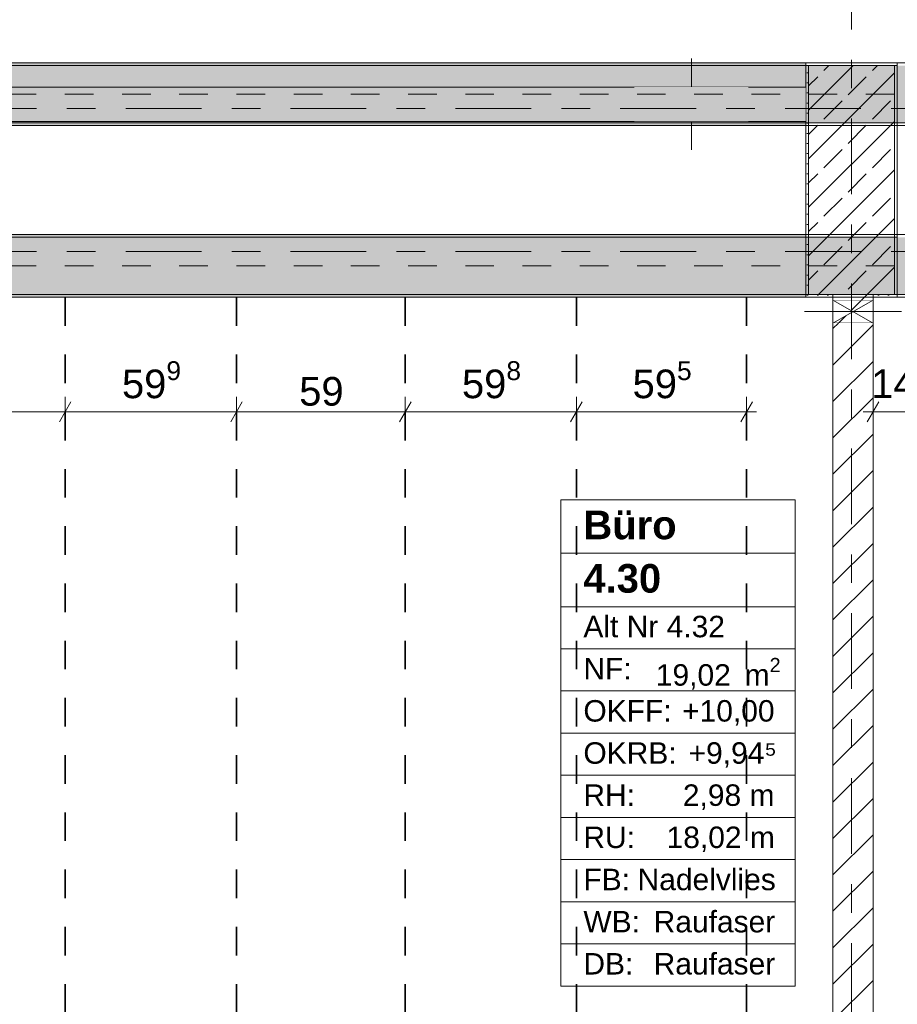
# Model space of a CAD drawing. Header units: metres. Extents: x -3.6 to 84.5, y -11 to 16.8.
# Tile 177 of 229: x 51.6 to 54.7, y 2.7 to 6.2. Entities that reach past the tile are written whole.
import ezdxf

# ---------------------------------------------------------------- set-up
doc = ezdxf.new("R2010")
doc.units = ezdxf.units.M
doc.header["$MEASUREMENT"] = 0
for name, pattern in [('Achse', [0.2, 0.1, -0.05, 0, -0.05]), ('Strichlinie doppelt', [0.546806, 0.264583, -0.105833, 0.070556, -0.105833]), ('Strichlinie eng', [0.115, 0.075, -0.04]), ('Wipeout_Contour', [1, 0, -1])]:
    doc.linetypes.add(name, pattern=pattern)
for name, color, linetype in [('155 - Bemaßung_ Beschriftung.Ausbau - Deckenelemente', 7, 'Continuous'), ('401 - Zone.Raum_ Raumbegrenzung_ Whg.', 7, 'Continuous'), ('451 - Universal.Achsen Raster', 7, 'Continuous'), ('605 - Struktur.Wand Innen', 7, 'Continuous'), ('607 - Struktur.Stütze', 7, 'Continuous'), ('608 - Struktur.Träger', 7, 'Continuous'), ('Abbruch_605 - Struktur.Wand Innen', 7, 'Continuous'), ('Neubau_605 - Struktur.Wand Innen', 7, 'Continuous')]:
    doc.layers.add(name, color=color, linetype=linetype)
doc.styles.add('ERSTELLTER_STIL_1', font='txt')
doc.styles.add('ERSTELLTER_STIL_2', font='txt')
doc.linetypes.add('Abbruch 1', pattern='A,0,[1,2022.0244.A_L5A-PL04.10_iA_Deckenelemente 3.OG1.Shx,S=0.001984,R=0,X=0,Y=0],-0.25,0', length=0.25)
doc.dimstyles.new('ERSTELLTER_STIL__1', dxfattribs={"dimtxt": 0.1, "dimasz": 0.0532, "dimexe": 0.18, "dimexo": 0.0625, "dimgap": 0, "dimtad": 1, "dimtih": 1, "dimtoh": 1, "dimzin": 0, "dimdsep": 46, "dimtxsty": 'ERSTELLTER_STIL_2', "dimblk": 'ARROWHEAD_2', "dimblk1": 'ARROWHEAD_2', "dimblk2": 'ARROWHEAD_2', "dimcen": 0.09, "dimse1": 1, "dimse2": 1, "dimclrd": 7, "dimclre": 7, "dimclrt": 7, "dimazin": 0, "dimtfac": 1, "dimtdec": 4, "dimtmove": 0, "dimatfit": 3, "dimfxl": 1, "dimtolj": 1, "dimtzin": 0, "dimarcsym": 0})
doc.dimstyles.new('ERSTELLTER_STIL__2', dxfattribs={"dimtxt": 0.1, "dimasz": 0.0532, "dimexe": 0.18, "dimexo": 0.0625, "dimgap": 0, "dimtad": 1, "dimtih": 1, "dimtoh": 1, "dimzin": 0, "dimdsep": 46, "dimtxsty": 'ERSTELLTER_STIL_2', "dimblk": 'ARROWHEAD_2', "dimblk1": 'ARROWHEAD_2', "dimblk2": 'ARROWHEAD_2', "dimcen": 0.09, "dimse1": 1, "dimse2": 1, "dimclrd": 7, "dimclre": 7, "dimclrt": 7, "dimazin": 0, "dimtfac": 1, "dimtdec": 4, "dimtmove": 2, "dimatfit": 3, "dimfxl": 1, "dimtolj": 1, "dimtzin": 0, "dimarcsym": 0})
pattern_1 = [(45, (0, 0), (-0.08485281, 0.08485281), []), (45, (-0.04243, 0.04243), (-0.08485281, 0.08485281), [0.09, -0.03])]
pattern_2 = [(45, (0, 0), (-0.01767767, 0.01767767), [0, -0.025])]
pattern_3 = [(45, (0, 0), (-0.06363961, 0.06363961), [])]

# ---------------------------------------------------------------- blocks, each defined once
blk = doc.blocks.new('*D282')
at = {"layer": '155 - Bemaßung_ Beschriftung.Ausbau - Deckenelemente', "color": 7, "linetype": 'Continuous', "lineweight": 5}
for p, q in [((51.2152, 4.825), (51.1748, 4.755)), ((51.195, 4.7375), (51.195, 4.8425)), ((51.8012, 4.825), (51.7608, 4.755)), ((51.781, 4.7375), (51.781, 4.8425)), ((51.195, 4.79), (51.781, 4.79))]:
    blk.add_line(p, q, dxfattribs=at)
at = {"layer": '155 - Bemaßung_ Beschriftung.Ausbau - Deckenelemente', "color": 7, "lineweight": 5, "insert": (51.387, 4.8083), "char_height": 0.1, "attachment_point": 7, "style": 'ERSTELLTER_STIL_2'}
blk.add_mtext('\\A1;{\\pql;\\fArial|b0|i0|c0|p38;58\\fArial|b0|i0|c0|p38;\\A1{\\H.66x;\\S6^  ;}}', dxfattribs=at)
blk = doc.blocks.new('ARROWHEAD_2')
at = {"color": 0, "linetype": 'Continuous', "lineweight": 0}
for p, q in [((-0.378, -0.655), (0.378, 0.655)), ((0, 0), (-1, 0))]:
    blk.add_line(p, q, dxfattribs=at)
blk = doc.blocks.new('*D283')
at = {"layer": '155 - Bemaßung_ Beschriftung.Ausbau - Deckenelemente', "color": 7, "linetype": 'Continuous', "lineweight": 5}
for p, q in [((51.8012, 4.825), (51.7608, 4.755)), ((51.781, 4.7375), (51.781, 4.8425)), ((52.4002, 4.825), (52.3598, 4.755)), ((52.38, 4.7375), (52.38, 4.8425)), ((51.781, 4.79), (52.38, 4.79))]:
    blk.add_line(p, q, dxfattribs=at)
at = {"layer": '155 - Bemaßung_ Beschriftung.Ausbau - Deckenelemente', "color": 7, "lineweight": 5, "insert": (51.9795, 4.8083), "char_height": 0.1, "attachment_point": 7, "style": 'ERSTELLTER_STIL_2'}
blk.add_mtext('\\A1;{\\pql;\\fArial|b0|i0|c0|p38;59\\fArial|b0|i0|c0|p38;\\A1{\\H.66x;\\S9^  ;}}', dxfattribs=at)
blk = doc.blocks.new('*D284')
at = {"layer": '155 - Bemaßung_ Beschriftung.Ausbau - Deckenelemente', "color": 7, "linetype": 'Continuous', "lineweight": 5}
for p, q in [((52.4002, 4.825), (52.3598, 4.755)), ((52.38, 4.7375), (52.38, 4.8425)), ((52.9902, 4.825), (52.9498, 4.755)), ((52.97, 4.7375), (52.97, 4.8425)), ((52.38, 4.79), (52.97, 4.79))]:
    blk.add_line(p, q, dxfattribs=at)
at = {"layer": '155 - Bemaßung_ Beschriftung.Ausbau - Deckenelemente', "color": 7, "lineweight": 5, "insert": (52.5991, 4.81), "char_height": 0.1, "attachment_point": 7, "style": 'ERSTELLTER_STIL_2'}
blk.add_mtext('\\A1;{\\pql;\\fArial|b0|i0|c0|p38;59}', dxfattribs=at)
blk = doc.blocks.new('*D285')
at = {"layer": '155 - Bemaßung_ Beschriftung.Ausbau - Deckenelemente', "color": 7, "linetype": 'Continuous', "lineweight": 5}
for p, q in [((52.9902, 4.825), (52.9498, 4.755)), ((52.97, 4.7375), (52.97, 4.8425)), ((53.5882, 4.825), (53.5478, 4.755)), ((53.568, 4.7375), (53.568, 4.8425)), ((52.97, 4.79), (53.568, 4.79))]:
    blk.add_line(p, q, dxfattribs=at)
at = {"layer": '155 - Bemaßung_ Beschriftung.Ausbau - Deckenelemente', "color": 7, "lineweight": 5, "insert": (53.168, 4.8083), "char_height": 0.1, "attachment_point": 7, "style": 'ERSTELLTER_STIL_2'}
blk.add_mtext('\\A1;{\\pql;\\fArial|b0|i0|c0|p38;59\\fArial|b0|i0|c0|p38;\\A1{\\H.66x;\\S8^  ;}}', dxfattribs=at)
blk = doc.blocks.new('*D286')
at = {"layer": '155 - Bemaßung_ Beschriftung.Ausbau - Deckenelemente', "color": 7, "linetype": 'Continuous', "lineweight": 5}
for p, q in [((53.5882, 4.825), (53.5478, 4.755)), ((53.568, 4.7375), (53.568, 4.8425)), ((54.1428, 4.755), (54.1832, 4.825)), ((54.163, 4.7375), (54.163, 4.8425)), ((53.568, 4.79), (54.163, 4.79)), ((54.163, 4.79), (54.1972, 4.79))]:
    blk.add_line(p, q, dxfattribs=at)
at = {"layer": '155 - Bemaßung_ Beschriftung.Ausbau - Deckenelemente', "color": 7, "lineweight": 5, "insert": (53.7645, 4.8083), "char_height": 0.1, "attachment_point": 7, "style": 'ERSTELLTER_STIL_2'}
blk.add_mtext('\\A1;{\\pql;\\fArial|b0|i0|c0|p38;59\\fArial|b0|i0|c0|p38;\\A1{\\H.66x;\\S5^  ;}}', dxfattribs=at)
blk = doc.blocks.new('*D287')
at = {"layer": '155 - Bemaßung_ Beschriftung.Ausbau - Deckenelemente', "color": 7, "linetype": 'Continuous', "lineweight": 5}
for p, q in [((54.6252, 4.825), (54.5848, 4.755)), ((54.605, 4.7375), (54.605, 4.8425)), ((54.7702, 4.825), (54.7298, 4.755)), ((54.75, 4.7375), (54.75, 4.8425)), ((54.5707, 4.79), (54.605, 4.79)), ((54.605, 4.79), (54.75, 4.79))]:
    blk.add_line(p, q, dxfattribs=at)
at = {"layer": '155 - Bemaßung_ Beschriftung.Ausbau - Deckenelemente', "color": 7, "lineweight": 5, "insert": (54.5986, 4.8089), "char_height": 0.1, "attachment_point": 7, "style": 'ERSTELLTER_STIL_2'}
blk.add_mtext('\\A1;{\\pql;\\fArial|b0|i0|c0|p38;14\\fArial|b0|i0|c0|p38;\\A1{\\H.66x;\\S5^  ;}}', dxfattribs=at)

msp = doc.modelspace()

# ---------------------------------------------------------------- hatches: boundary and pattern name
at = {"layer": '607 - Struktur.Stütze', "linetype": 'Continuous', "lineweight": 0, "true_color": 0x000000}
h = msp.add_hatch(dxfattribs=at)
h.set_pattern_fill('Gips_0001', color=18, style=0, pattern_type=2)
h.set_pattern_definition(pattern_2)
h.paths.add_polyline_path([(54.37, 6.01), (54.37, 5.19), (54.465, 5.19), (54.465, 5.2), (54.38, 5.2), (54.38, 6), (54.68, 6), (54.68, 5.2), (54.605, 5.2), (54.605, 5.19), (54.69, 5.19), (54.69, 6.01)])
h = msp.add_hatch(dxfattribs=at)
h.set_pattern_fill('Beton__Stahlbeton_0001', color=18, style=0, pattern_type=2)
h.set_pattern_definition(pattern_1)
h.paths.add_polyline_path([(54.38, 5.2), (54.68, 5.2), (54.68, 6), (54.38, 6)])
at = {"layer": '608 - Struktur.Träger', "linetype": 'Continuous', "lineweight": 0, "true_color": 0x000000}
h = msp.add_hatch(dxfattribs=at)
h.set_pattern_fill('Gips_0001', color=18, style=0, pattern_type=2)
h.set_pattern_definition(pattern_2)
h.paths.add_polyline_path([(54.37, 6.01), (51, 6.01), (51, 6), (54.37, 6)])
h = msp.add_hatch(dxfattribs=at)
h.set_pattern_fill('Gips_0001', color=18, style=0, pattern_type=2)
h.set_pattern_definition(pattern_2)
h.paths.add_polyline_path([(51.005, 5.4), (54.37, 5.4), (54.37, 5.41), (51.005, 5.41)])
h = msp.add_hatch(dxfattribs=at)
h.set_pattern_fill('Gips_0001', color=18, style=0, pattern_type=2)
h.set_pattern_definition(pattern_2)
h.paths.add_polyline_path([(51.005, 5.2), (51.005, 5.19), (54.37, 5.19), (54.37, 5.2)])
at = {"layer": 'Abbruch_605 - Struktur.Wand Innen', "linetype": 'Continuous', "lineweight": 0, "true_color": 0x000000}
h = msp.add_hatch(dxfattribs=at)
h.set_pattern_fill('MW_Ziegel_0001', color=18, style=0, pattern_type=2)
h.set_pattern_definition(pattern_3)
h.paths.add_polyline_path([(54.465, 5.18), (54.535, 5.14), (54.605, 5.18)])
h = msp.add_hatch(dxfattribs=at)
h.set_pattern_fill('MW_Ziegel_0001', color=18, style=0, pattern_type=2)
h.set_pattern_definition(pattern_3)
h.paths.add_polyline_path([(54.465, 5.1), (54.605, 5.1), (54.535, 5.14)])
at = {"layer": 'Neubau_605 - Struktur.Wand Innen', "linetype": 'Continuous', "lineweight": 0, "true_color": 0x000000}
for points in [[(54.17, 5.925), (53.77, 5.925), (53.97, 5.865)], [(53.77, 5.805), (54.17, 5.805), (53.97, 5.865)]]:
    msp.add_hatch(color=18, dxfattribs=at).paths.add_polyline_path(points)

# ---------------------------------------------------------------- linework, layer by layer
at = {"layer": '155 - Bemaßung_ Beschriftung.Ausbau - Deckenelemente', "color": 7, "linetype": 'Achse', "lineweight": 35}
for p, q in [((51.781, 5.19), (51.781, 0.71)), ((52.38, 5.19), (52.38, 0.71)), ((52.97, 5.19), (52.97, 0.71)), ((53.568, 5.19), (53.568, 0.71)), ((54.163, 5.19), (54.163, 0.71))]:
    msp.add_line(p, q, dxfattribs=at)
at = {"layer": '401 - Zone.Raum_ Raumbegrenzung_ Whg.', "color": 7, "linetype": 'Continuous', "lineweight": 9}
for p, q in [((54.3329, 4.4821), (53.5141, 4.4821)), ((53.5141, 4.4821), (53.5141, 2.783)), ((53.5141, 4.4821), (54.3329, 4.4821)), ((53.5141, 4.2955), (53.5141, 4.4821)), ((54.3329, 2.783), (54.3329, 4.4821)), ((54.3329, 4.4821), (54.3329, 4.2955)), ((54.3329, 4.2955), (53.5141, 4.2955)), ((53.5141, 4.2955), (54.3329, 4.2955)), ((53.5141, 4.1089), (53.5141, 4.2955)), ((54.3329, 4.2955), (54.3329, 4.1089)), ((54.3329, 4.1089), (53.5141, 4.1089)), ((53.5141, 4.1089), (54.3329, 4.1089)), ((53.5141, 3.9615), (53.5141, 4.1089)), ((54.3329, 4.1089), (54.3329, 3.9615)), ((54.3329, 3.9615), (53.5141, 3.9615)), ((53.5141, 3.9615), (54.3329, 3.9615)), ((53.5141, 3.8142), (53.5141, 3.9615)), ((54.3329, 3.9615), (54.3329, 3.8142)), ((54.3329, 3.8142), (53.5141, 3.8142)), ((53.5141, 3.8142), (54.3329, 3.8142)), ((53.5141, 3.6669), (53.5141, 3.8142)), ((54.3329, 3.8142), (54.3329, 3.6669)), ((54.3329, 3.6669), (53.5141, 3.6669)), ((53.5141, 3.6669), (54.3329, 3.6669)), ((53.5141, 3.5196), (53.5141, 3.6669)), ((54.3329, 3.6669), (54.3329, 3.5196)), ((54.3329, 3.5196), (53.5141, 3.5196)), ((53.5141, 3.5196), (54.3329, 3.5196)), ((53.5141, 3.3723), (53.5141, 3.5196)), ((54.3329, 3.5196), (54.3329, 3.3723)), ((54.3329, 3.3723), (53.5141, 3.3723)), ((53.5141, 3.3723), (54.3329, 3.3723)), ((53.5141, 3.2249), (53.5141, 3.3723)), ((54.3329, 3.3723), (54.3329, 3.2249)), ((54.3329, 3.2249), (53.5141, 3.2249)), ((53.5141, 3.2249), (54.3329, 3.2249)), ((53.5141, 3.0776), (53.5141, 3.2249)), ((54.3329, 3.2249), (54.3329, 3.0776)), ((54.3329, 3.0776), (53.5141, 3.0776)), ((53.5141, 3.0776), (54.3329, 3.0776)), ((53.5141, 2.9303), (53.5141, 3.0776)), ((54.3329, 3.0776), (54.3329, 2.9303)), ((54.3329, 2.9303), (53.5141, 2.9303)), ((53.5141, 2.9303), (54.3329, 2.9303)), ((53.5141, 2.783), (53.5141, 2.9303)), ((54.3329, 2.9303), (54.3329, 2.783)), ((53.5141, 2.783), (54.3329, 2.783)), ((54.3329, 2.783), (53.5141, 2.783))]:
    msp.add_line(p, q, dxfattribs=at)
at = {"layer": '451 - Universal.Achsen Raster', "color": 160, "linetype": 'Strichlinie doppelt', "lineweight": 9, "true_color": 0x3232ff}
msp.add_line((64.935, 5.35), (-3.175, 5.35), dxfattribs=at)
at = {"layer": '605 - Struktur.Wand Innen', "color": 7, "linetype": 'Continuous', "lineweight": 13, "flags": 128}
for points in [[(54.17, 5.925), (53.77, 5.925)], [(53.77, 5.805), (54.17, 5.805)]]:
    msp.add_lwpolyline(points, dxfattribs=at)
at = {"layer": '607 - Struktur.Stütze', "color": 7, "linetype": 'Continuous', "lineweight": 5, "flags": 128}
msp.add_lwpolyline([(54.605, 5.19), (54.69, 5.19), (54.69, 6.01), (54.37, 6.01), (54.37, 5.19), (54.465, 5.19)], dxfattribs=at)
at = {"layer": '607 - Struktur.Stütze', "color": 7, "linetype": 'Continuous', "lineweight": 13, "flags": 128}
msp.add_lwpolyline([(54.38, 5.2), (54.68, 5.2), (54.68, 6), (54.38, 6)], close=True, dxfattribs=at)
at = {"layer": '608 - Struktur.Träger', "color": 7, "linetype": 'Continuous', "lineweight": 13}
for p, q in [((0.38, 6.01), (61.88, 6.01)), ((54.37, 6), (51, 6)), ((54.69, 6), (54.37, 6)), ((0.38, 5.41), (61.88, 5.41)), ((54.37, 5.4), (51.005, 5.4)), ((54.69, 5.4), (54.37, 5.4))]:
    msp.add_line(p, q, dxfattribs=at)
at = {"layer": '608 - Struktur.Träger', "color": 7, "linetype": 'Continuous', "lineweight": 5}
for p, q in [((54.37, 6.01), (51, 6.01)), ((54.37, 6.01), (54.37, 6)), ((54.37, 5.41), (51.005, 5.41)), ((54.37, 5.41), (54.37, 5.4)), ((54.37, 5.2), (54.37, 5.19)), ((54.37, 5.19), (51.005, 5.19))]:
    msp.add_line(p, q, dxfattribs=at)
at = {"layer": '608 - Struktur.Träger', "color": 7, "linetype": 'Achse', "lineweight": 9}
msp.add_line((0.38, 5.3), (61.88, 5.3), dxfattribs=at)
at = {"layer": 'Abbruch_605 - Struktur.Wand Innen', "color": 160, "linetype": 'Abbruch 1', "lineweight": 5, "true_color": 0x3232ff}
for p, q in [((53.97, 6.025), (53.97, 5.705)), ((54.365, 5.14), (54.705, 5.14)), ((54.365, 5.14), (54.705, 5.14))]:
    msp.add_line(p, q, dxfattribs=at)
at = {"layer": 'Abbruch_605 - Struktur.Wand Innen', "color": 7, "linetype": 'Abbruch 1', "lineweight": 13}
for p, q in [((53.77, 5.925), (53.77, 5.805)), ((54.17, 5.805), (54.17, 5.925))]:
    msp.add_line(p, q, dxfattribs=at)
at = {"layer": 'Abbruch_605 - Struktur.Wand Innen', "color": 7, "linetype": 'Abbruch 1', "lineweight": 18}
for p, q in [((54.605, 5.18), (54.465, 5.18)), ((54.465, 5.1), (54.605, 5.1))]:
    msp.add_line(p, q, dxfattribs=at)
at = {"layer": 'Abbruch_605 - Struktur.Wand Innen', "color": 7, "linetype": 'Abbruch 1', "lineweight": 18, "flags": 128}
for points in [[(54.465, 5.18), (54.465, 5.1)], [(54.605, 5.1), (54.605, 5.18)]]:
    msp.add_lwpolyline(points, dxfattribs=at)
at = {"layer": 'Neubau_605 - Struktur.Wand Innen', "color": 1, "linetype": 'Strichlinie eng', "lineweight": 9}
for p, q in [((53.77, 5.925), (54.17, 5.805)), ((54.17, 5.925), (53.77, 5.805))]:
    msp.add_line(p, q, dxfattribs=at)
at = {"layer": 'Neubau_605 - Struktur.Wand Innen', "color": 1, "linetype": 'Continuous', "lineweight": 9}
for p, q in [((54.465, 5.1), (54.605, 5.18)), ((54.465, 5.18), (54.605, 5.1))]:
    msp.add_line(p, q, dxfattribs=at)

# ---------------------------------------------------------------- texts
at = {"layer": '401 - Zone.Raum_ Raumbegrenzung_ Whg.', "color": 7, "lineweight": 9, "attachment_point": 1}
for s, insert, char_height, style in [('\\A1;{\\pqj;\\pt0;\\fArial|b1|i0|c0|p38;Büro}', (53.5926, 4.4445), 0.1, 'ERSTELLTER_STIL_1'), ('\\A1;{\\pqj;\\pt0;\\fArial|b1|i0|c0|p38;}', (54.2544, 4.4673), 0.1, 'ERSTELLTER_STIL_1'), ('\\A1;{\\pqj;\\pt0;\\fArial|b1|i0|c0|p38;}', (54.2544, 4.2807), 0.1, 'ERSTELLTER_STIL_1'), ('\\A1;{\\pql;\\pt0;\\fArial|b1|i0|c0|p38;4.30}', (53.5926, 4.2579), 0.1, 'ERSTELLTER_STIL_1'), ('\\A1;{\\pqj;\\pt0;\\fArial|b0|i0|c0|p38;Alt Nr 4.32}', (53.5926, 4.077), 0.075, 'ERSTELLTER_STIL_2'), ('\\A1;{\\pqj;\\pt0;\\fArial|b0|i0|c0|p38;}', (54.2544, 4.0941), 0.075, 'ERSTELLTER_STIL_2'), ('\\A1;{\\pqj;\\pt0;\\fArial|b0|i0|c0|p38;NF: }', (53.5926, 3.9297), 0.075, 'ERSTELLTER_STIL_2'), ('\\A1;{\\pql;\\pt0,0.05;\\fArial|b0|i0|c0|p38;19,02\\fArial|b0|i0|c0|p38;\\A1{\\H.66x;\\S^  ;}\\fArial|b0|i0|c0|p38; m\\fArial|b0|i0|c0|p38;\\A1{\\H.66x;\\S2^  ;}}', (53.8458, 3.9297), 0.075, 'ERSTELLTER_STIL_2'), ('\\A1;{\\pqj;\\pt0;\\fArial|b0|i0|c0|p38;OKFF: }', (53.5926, 3.7823), 0.075, 'ERSTELLTER_STIL_2'), ('\\A1;{\\pqj;\\pt0;\\fArial|b0|i0|c0|p38;+10,00}', (53.9376, 3.7823), 0.075, 'ERSTELLTER_STIL_2'), ('\\A1;{\\pqj;\\pt0;\\fArial|b0|i0|c0|p38;+9,94⁵}', (53.9602, 3.635), 0.075, 'ERSTELLTER_STIL_2'), ('\\A1;{\\pqj;\\pt0;\\fArial|b0|i0|c0|p38;OKRB: }', (53.5926, 3.635), 0.075, 'ERSTELLTER_STIL_2'), ('\\A1;{\\pqj;\\pt0;\\fArial|b0|i0|c0|p38;RH: }', (53.5926, 3.4877), 0.075, 'ERSTELLTER_STIL_2'), ('\\A1;{\\pqj;\\pt0;\\fArial|b0|i0|c0|p38;2,98 m}', (53.9403, 3.4877), 0.075, 'ERSTELLTER_STIL_2'), ('\\A1;{\\pqj;\\pt0;\\fArial|b0|i0|c0|p38;RU: }', (53.5926, 3.3404), 0.075, 'ERSTELLTER_STIL_2'), ('\\A1;{\\pqj;\\pt0;\\fArial|b0|i0|c0|p38;18,02 m}', (53.8834, 3.3404), 0.075, 'ERSTELLTER_STIL_2'), ('\\A1;{\\pqj;\\pt0;\\fArial|b0|i0|c0|p38;FB: }', (53.5926, 3.1931), 0.075, 'ERSTELLTER_STIL_2'), ('\\A1;{\\pqj;\\pt0;\\fArial|b0|i0|c0|p38;Nadelvlies}', (53.7819, 3.1931), 0.075, 'ERSTELLTER_STIL_2'), ('\\A1;{\\pqj;\\pt0;\\fArial|b0|i0|c0|p38;WB: }', (53.5926, 3.0457), 0.075, 'ERSTELLTER_STIL_2'), ('\\A1;{\\pqj;\\pt0;\\fArial|b0|i0|c0|p38;Raufaser}', (53.8381, 3.0457), 0.075, 'ERSTELLTER_STIL_2'), ('\\A1;{\\pqj;\\pt0;\\fArial|b0|i0|c0|p38;DB: }', (53.5926, 2.8984), 0.075, 'ERSTELLTER_STIL_2'), ('\\A1;{\\pqj;\\pt0;\\fArial|b0|i0|c0|p38;Raufaser}', (53.8381, 2.8984), 0.075, 'ERSTELLTER_STIL_2')]:
    msp.add_mtext(s, dxfattribs=dict(at, insert=insert, char_height=char_height, style=style))

# ---------------------------------------------------------------- dimensions: what is measured, and where the dimension line sits
at = {"layer": '155 - Bemaßung_ Beschriftung.Ausbau - Deckenelemente', "color": 7, "linetype": 'Continuous', "lineweight": 5}
for base, p1, p2, picture, middle in [((51.781, 4.79), (51.195, 5.19), (51.781, 5.19), '*D282', (51.5983, 4.86)), ((52.38, 4.79), (51.781, 5.19), (52.38, 5.19), '*D283', (52.1908, 4.86)), ((53.568, 4.79), (52.97, 5.19), (53.568, 5.19), '*D285', (53.3793, 4.86)), ((54.162975, 4.7899822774), (53.567975, 5.1899822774), (54.162975, 5.1899822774), '*D286', (53.9758412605, 4.8599822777)), ((52.97, 4.79), (52.38, 5.19), (52.97, 5.19), '*D284', (52.6753, 4.86))]:
    dim = msp.add_linear_dim(base=base, p1=p1, p2=p2, dimstyle='ERSTELLTER_STIL__1', dxfattribs=at)
    dim.commit()
    dim.dimension.update_dxf_attribs({"geometry": picture, "text_midpoint": middle, "dimtype": 160})

# ---------------------------------------------------------------- next in the draw order: wipeouts: each hides what was drawn before it
at = {"color": 254, "linetype": 'Wipeout_Contour', "lineweight": 0, "ltscale": 212.055302}
msp.add_wipeout([(51.005, 5.805), (54.37, 5.805), (54.37, 5.925), (51.005, 5.925)], dxfattribs=at).dxf.layer = '605 - Struktur.Wand Innen'
at = {"color": 254, "linetype": 'Wipeout_Contour', "lineweight": 0, "ltscale": 219.134371}
msp.add_wipeout([(54.605, 5.2), (54.465, 5.2), (54.465, 5.18), (54.605, 5.18)], dxfattribs=at).dxf.layer = '605 - Struktur.Wand Innen'
at = {"color": 254, "linetype": 'Wipeout_Contour', "lineweight": 0, "ltscale": 218.62954}
msp.add_wipeout([(54.605, 5.1), (54.465, 5.1), (54.465, 0.7), (54.605, 0.7)], dxfattribs=at).dxf.layer = '605 - Struktur.Wand Innen'

# ---------------------------------------------------------------- next in the draw order: hatches: boundary and pattern name
at = {"layer": '605 - Struktur.Wand Innen', "linetype": 'Continuous', "lineweight": 0, "true_color": 0x000000}
h = msp.add_hatch(dxfattribs=at)
h.set_pattern_fill('MW_Ziegel_0001', color=18, style=0, pattern_type=2)
h.set_pattern_definition(pattern_3)
h.paths.add_polyline_path([(54.605, 5.2), (54.465, 5.2), (54.465, 5.18), (54.605, 5.18)])
h = msp.add_hatch(dxfattribs=at)
h.set_pattern_fill('MW_Ziegel_0001', color=18, style=0, pattern_type=2)
h.set_pattern_definition(pattern_3)
h.paths.add_polyline_path([(54.605, 5.1), (54.465, 5.1), (54.465, 0.7), (54.605, 0.7)])
at = {"layer": '608 - Struktur.Träger', "linetype": 'Continuous', "lineweight": 0, "true_color": 0x000000}
h = msp.add_hatch(dxfattribs=at)
h.set_pattern_fill('Beton__Stahlbeton_0001', color=18, style=0, pattern_type=2)
h.set_pattern_definition(pattern_1)
h.paths.add_polyline_path([(0.69, 6), (0.38, 6), (0.38, 5.8), (0.69, 5.8), (4.025, 5.8), (4.21, 5.8), (7.57, 5.8), (7.89, 5.8), (11.17, 5.8), (11.49, 5.8), (14.85, 5.8), (15.005, 5.8), (18.37, 5.8), (18.69, 5.8), (22.03, 5.8), (22.19, 5.8), (25.57, 5.8), (25.89, 5.8), (32.77, 5.8), (33.09, 5.8), (36.455, 5.8), (36.605, 5.8), (39.97, 5.8), (40.29, 5.8), (47.17, 5.8), (47.49, 5.8), (50.86, 5.8), (51.005, 5.8), (54.37, 5.8), (54.69, 5.8), (58.065, 5.8), (58.205, 5.8), (61.57, 5.8), (61.88, 5.8), (61.88, 6), (61.57, 6), (54.69, 6), (54.37, 6), (51, 6), (50.935, 6), (47.49, 6), (47.17, 6), (40.29, 6), (39.97, 6), (33.09, 6), (32.77, 6), (25.89, 6), (25.57, 6), (18.69, 6), (18.37, 6), (14.9575, 6), (14.8925, 6), (11.49, 6), (11.17, 6), (7.89, 6), (7.57, 6)])
h = msp.add_hatch(dxfattribs=at)
h.set_pattern_fill('Gips_0001', color=18, style=0, pattern_type=2)
h.set_pattern_definition(pattern_2)
h.paths.add_polyline_path([(51.005, 5.8), (51.005, 5.79), (54.37, 5.79), (54.37, 5.8)])
h = msp.add_hatch(dxfattribs=at)
h.set_pattern_fill('Beton__Stahlbeton_0001', color=18, style=0, pattern_type=2)
h.set_pattern_definition(pattern_1)
h.paths.add_polyline_path([(0.69, 5.4), (0.38, 5.4), (0.38, 5.2), (0.69, 5.2), (4.025, 5.2), (4.21, 5.2), (7.57, 5.2), (7.89, 5.2), (11.17, 5.2), (11.49, 5.2), (14.85, 5.2), (15.005, 5.2), (18.37, 5.2), (18.69, 5.2), (22.03, 5.2), (22.19, 5.2), (25.57, 5.2), (25.89, 5.2), (29.26, 5.2), (29.41, 5.2), (32.77, 5.2), (33.09, 5.2), (36.455, 5.2), (36.605, 5.2), (39.97, 5.2), (40.29, 5.2), (47.17, 5.2), (47.49, 5.2), (50.86, 5.2), (51.005, 5.2), (54.37, 5.2), (54.69, 5.2), (58.065, 5.2), (58.205, 5.2), (61.57, 5.2), (61.88, 5.2), (61.88, 5.4), (61.57, 5.4), (58.205, 5.4), (58.065, 5.4), (54.69, 5.4), (54.37, 5.4), (51.005, 5.4), (50.86, 5.4), (47.49, 5.4), (47.17, 5.4), (40.29, 5.4), (39.97, 5.4), (36.605, 5.4), (36.455, 5.4), (33.09, 5.4), (32.77, 5.4), (29.41, 5.4), (29.26, 5.4), (25.89, 5.4), (25.57, 5.4), (22.19, 5.4), (22.03, 5.4), (18.69, 5.4), (18.37, 5.4), (15.005, 5.4), (14.85, 5.4), (11.49, 5.4), (11.17, 5.4), (7.89, 5.4), (7.57, 5.4), (4.21, 5.4), (4.025, 5.4)])

# ---------------------------------------------------------------- next in the draw order: linework, layer by layer
at = {"layer": '451 - Universal.Achsen Raster', "color": 160, "linetype": 'Strichlinie doppelt', "lineweight": 9, "true_color": 0x3232ff}
for p, q in [((54.53, -10.585), (54.53, 16.355)), ((64.935, 5.85), (-3.175, 5.85))]:
    msp.add_line(p, q, dxfattribs=at)
at = {"layer": '605 - Struktur.Wand Innen', "color": 7, "linetype": 'Continuous', "lineweight": 13, "flags": 128}
for points in [[(53.77, 5.925), (51, 5.925)], [(54.37, 5.925), (54.17, 5.925)], [(51.005, 5.805), (53.77, 5.805)], [(54.17, 5.805), (54.37, 5.805)]]:
    msp.add_lwpolyline(points, dxfattribs=at)
at = {"layer": '605 - Struktur.Wand Innen', "color": 7, "linetype": 'Continuous', "lineweight": 18, "flags": 128}
for points in [[(54.465, 5.2), (54.465, 5.18)], [(54.605, 5.18), (54.605, 5.2)], [(54.465, 5.1), (54.465, 0.7)], [(54.605, 0.7), (54.605, 5.1)]]:
    msp.add_lwpolyline(points, dxfattribs=at)
at = {"layer": '608 - Struktur.Träger', "color": 7, "linetype": 'Achse', "lineweight": 9}
msp.add_line((0.38, 5.9), (61.88, 5.9), dxfattribs=at)
at = {"layer": '608 - Struktur.Träger', "color": 7, "linetype": 'Continuous', "lineweight": 13}
for p, q in [((0.38, 5.79), (61.88, 5.79)), ((0.38, 5.19), (61.88, 5.19))]:
    msp.add_line(p, q, dxfattribs=at)
at = {"layer": '608 - Struktur.Träger', "color": 7, "linetype": 'Continuous', "lineweight": 5}
for p, q in [((54.37, 5.79), (51.005, 5.79)), ((54.37, 5.8), (54.37, 5.79))]:
    msp.add_line(p, q, dxfattribs=at)
at = {"layer": '608 - Struktur.Träger', "color": 7, "linetype": 'Continuous', "lineweight": 13, "flags": 128}
for points in [[(61.88, 5.8), (61.57, 5.8), (58.205, 5.8), (58.065, 5.8), (54.69, 5.8), (54.37, 5.8), (51.005, 5.8), (50.86, 5.8), (47.49, 5.8), (47.17, 5.8)], [(61.88, 5.2), (61.57, 5.2), (58.205, 5.2), (58.065, 5.2), (54.69, 5.2), (54.37, 5.2), (51.005, 5.2), (50.86, 5.2), (47.49, 5.2), (47.17, 5.2)]]:
    msp.add_lwpolyline(points, dxfattribs=at)

# ---------------------------------------------------------------- next in the draw order: dimensions: what is measured, and where the dimension line sits
at = {"layer": '155 - Bemaßung_ Beschriftung.Ausbau - Deckenelemente', "color": 7, "linetype": 'Continuous', "lineweight": 5}
dim = msp.add_linear_dim(base=(54.74997, 4.78998), p1=(54.60498, 2.94998), p2=(54.74997, 5.18998), dimstyle='ERSTELLTER_STIL__2', dxfattribs=at)
dim.commit()
dim.dimension.update_dxf_attribs({"geometry": '*D287', "text_midpoint": (54.8099, 4.85998), "dimtype": 160})

doc.saveas('drawing.dxf')
